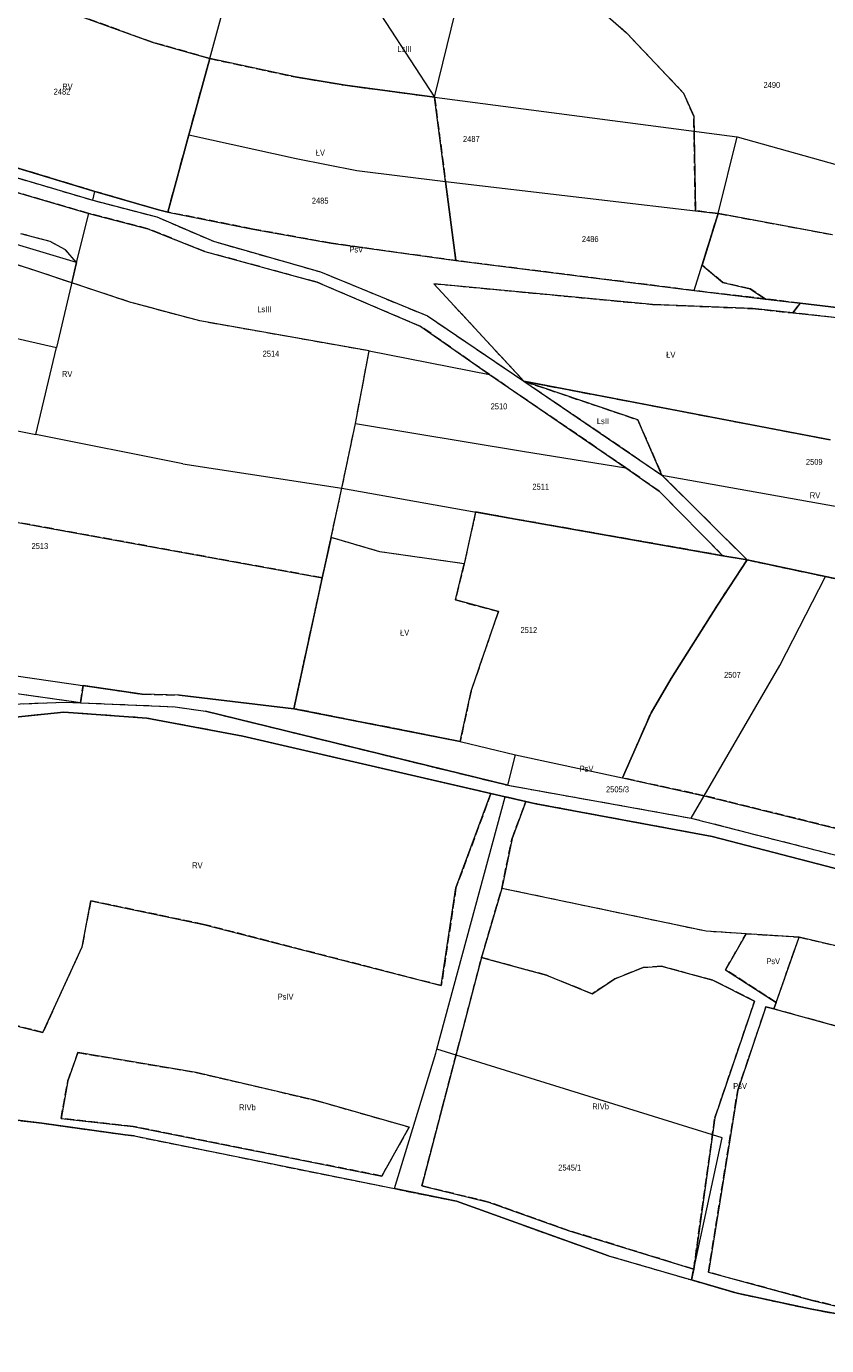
# Model space of a CAD drawing. Header units: metres. Extents: x 7496145 to 7500200, y 5498500 to 5502080.
# Tile 144 of 202: x 7499021 to 7499223, y 5498519 to 5498852. Entities that reach past the tile are written whole.
import ezdxf
from ezdxf.enums import TextEntityAlignment as Align

# ---------------------------------------------------------------- set-up
doc = ezdxf.new("R2010")
doc.units = ezdxf.units.M
doc.header["$MEASUREMENT"] = 0
for name, pattern in [('2.25_0.75', [3, 2.25, -0.75]), ('219-1000', [0]), ('egug-1000', [0])]:
    doc.linetypes.add(name, pattern=pattern)
for name, color, linetype in [('209-oznaczenie konturu klasyfikacyjnego', 7, 'CONTINUOUS'), ('211-numer działki ewidencyjnej', 7, 'CONTINUOUS'), ('217-kontur klasyfikacyjny', 7, 'CONTINUOUS'), ('218-kontur użytku gruntowego', 7, 'CONTINUOUS'), ('219-działka ewidencyjna', 7, 'CONTINUOUS')]:
    doc.layers.add(name, color=color, linetype=linetype)
doc.styles.get("Standard").update_dxf_attribs({"font": 'Working1250', "width": 0.75})

msp = doc.modelspace()

# ---------------------------------------------------------------- linework, layer by layer
at = {"layer": '217-kontur klasyfikacyjny', "color": 3, "linetype": '2.25_0.75', "lineweight": 18, "flags": 128}
for points in [[(7499172.12, 5498850.12), (7499162.72, 5498858.37)], [(7499052.66, 5498847.71), (7499029.12, 5498856.17)], [(7499186.55, 5498834.9), (7499172.12, 5498850.12)], [(7499066.96, 5498843.64), (7499052.66, 5498847.71)], [(7499061.64, 5498824.34), (7499066.96, 5498843.64)], [(7499066.96, 5498843.64), (7499088.53, 5498838.99)], [(7499088.53, 5498838.99), (7499101.16, 5498836.88)], [(7499101.16, 5498836.88), (7499123.7, 5498833.88)], [(7499189.1, 5498829.08), (7499186.55, 5498834.9)], [(7499123.7, 5498833.88), (7499126.44, 5498812.55)], [(7499189.52, 5498805.2), (7499189.1, 5498829.08)], [(7499037.95, 5498810.09), (7498990.46, 5498824.45)], [(7499056.36, 5498804.86), (7499061.64, 5498824.34)], [(7498995.35, 5498820.32), (7499037.39, 5498807.87)], [(7499036.39, 5498804.52), (7498993.84, 5498816.96)], [(7499126.44, 5498812.55), (7499129.04, 5498792.62)], [(7499054, 5498805.4), (7499037.95, 5498810.09)], [(7499037.39, 5498807.87), (7499053.6, 5498803.64)], [(7499056.36, 5498804.86), (7499054, 5498805.4)], [(7499077.79, 5498800.58), (7499056.36, 5498804.86)], [(7499195.27, 5498804.53), (7499189.52, 5498805.2)], [(7499032.1, 5498787), (7498986.74, 5498802.09)], [(7499051.35, 5498800.65), (7499036.39, 5498804.52)], [(7499053.6, 5498803.64), (7499067.88, 5498797.48)], [(7499191.2, 5498791.44), (7499195.27, 5498804.53)], [(7499195.27, 5498804.53), (7499224.09, 5498799.15)], [(7499026.63, 5498797.46), (7499019.3, 5498799.4)], [(7499065.69, 5498794.89), (7499051.35, 5498800.65)], [(7499097.55, 5498797.01), (7499077.79, 5498800.58)], [(7499030.51, 5498795.34), (7499026.63, 5498797.46)], [(7499033.31, 5498792.14), (7499030.51, 5498795.34)], [(7499094.02, 5498787.14), (7499065.69, 5498794.89)], [(7499067.88, 5498797.48), (7499094.89, 5498789.77)], [(7499129.04, 5498792.62), (7499097.55, 5498797.01)], [(7499032.1, 5498787), (7499033.31, 5498792.14)], [(7499189.22, 5498785.05), (7499129.04, 5498792.62)], [(7499094.89, 5498789.77), (7499121.87, 5498778.65)], [(7499196.48, 5498787.04), (7499191.2, 5498791.44)], [(7499046.76, 5498782.13), (7499032.1, 5498787)], [(7499120.24, 5498775.97), (7499094.02, 5498787.14)], [(7499146.22, 5498762.16), (7499123.47, 5498786.78)], [(7499123.47, 5498786.78), (7499178.65, 5498781.54)], [(7499207.25, 5498782.91), (7499189.22, 5498785.05)], [(7499203.31, 5498785.5), (7499196.48, 5498787.04)], [(7499207.25, 5498782.91), (7499203.31, 5498785.5)], [(7499064.42, 5498777.37), (7499046.76, 5498782.13)], [(7499178.65, 5498781.54), (7499203.95, 5498780.48)], [(7499215.92, 5498781.88), (7499207.25, 5498782.91)], [(7499214.07, 5498779.41), (7499215.92, 5498781.88)], [(7499215.92, 5498781.88), (7499242.69, 5498778.7)], [(7499121.87, 5498778.65), (7499146.22, 5498762.16)], [(7499203.95, 5498780.48), (7499214.07, 5498779.41)], [(7499238.82, 5498776.78), (7499214.07, 5498779.41)], [(7499107.2, 5498769.79), (7499064.42, 5498777.37)], [(7499137.53, 5498763.82), (7499120.24, 5498775.97)], [(7499103.7, 5498751.44), (7499107.2, 5498769.79)], [(7499171.96, 5498740.3), (7499137.53, 5498763.82)], [(7499146.22, 5498762.16), (7499211.57, 5498749.66)], [(7499146.22, 5498762.16), (7499174.96, 5498752.41)], [(7499146.22, 5498762.16), (7499181.08, 5498738.47)], [(7499174.96, 5498752.41), (7499181.08, 5498738.47)], [(7499100.29, 5498735.18), (7499103.7, 5498751.44)], [(7499211.57, 5498749.66), (7499223.5, 5498747.38)], [(7499095.35, 5498712.51), (7498950.05, 5498738.96)], [(7499180.4, 5498734.36), (7499171.96, 5498740.3)], [(7499181.08, 5498738.47), (7499202.58, 5498717.02)], [(7499097.57, 5498722.69), (7499100.29, 5498735.18)], [(7499196.47, 5498718.1), (7499180.4, 5498734.36)], [(7499134.04, 5498729.14), (7499131.16, 5498716.08)], [(7499142.67, 5498727.6), (7499134.04, 5498729.14)], [(7499196.47, 5498718.1), (7499142.67, 5498727.6)], [(7499095.35, 5498712.51), (7499097.57, 5498722.69)], [(7499109.86, 5498719.1), (7499097.57, 5498722.69)], [(7499131.16, 5498716.08), (7499109.86, 5498719.1)], [(7499131.16, 5498716.08), (7499128.96, 5498706.94)], [(7499195.08, 5498705.59), (7499202.58, 5498717.02)], [(7499202.58, 5498717.02), (7499196.47, 5498718.1)], [(7499202.58, 5498717.02), (7499222.36, 5498712.83)], [(7499088.16, 5498679.47), (7499095.35, 5498712.51)], [(7499222.36, 5498712.83), (7499278.75, 5498701.03)], [(7499128.96, 5498706.94), (7499139.78, 5498704.01)], [(7499183.44, 5498687.06), (7499195.08, 5498705.59)], [(7499139.78, 5498704.01), (7499132.88, 5498683.93)], [(7499034.31, 5498680.98), (7498977.65, 5498688.93)], [(7499034.31, 5498680.98), (7499034.98, 5498685.31)], [(7499034.98, 5498685.31), (7499049.88, 5498683.14)], [(7499178.32, 5498678.42), (7499183.44, 5498687.06)], [(7499049.88, 5498683.14), (7499059.34, 5498682.92)], [(7499059.34, 5498682.92), (7499088.16, 5498679.47)], [(7499132.88, 5498683.93), (7499130.18, 5498671.21)], [(7499030.08, 5498678.58), (7498993.43, 5498674.79)], [(7499016.83, 5498680.6), (7499030.49, 5498681.14)], [(7499051.07, 5498677.08), (7499030.08, 5498678.58)], [(7499030.49, 5498681.14), (7499034.31, 5498680.98)], [(7499034.31, 5498680.98), (7499058.17, 5498679.95)], [(7499058.17, 5498679.95), (7499065.85, 5498678.85)], [(7499065.85, 5498678.85), (7499142.15, 5498660.15)], [(7499130.18, 5498671.21), (7499088.16, 5498679.47)], [(7499171.14, 5498661.99), (7499178.32, 5498678.42)], [(7499075.27, 5498672.51), (7499051.07, 5498677.08)], [(7499137.92, 5498658.06), (7499075.27, 5498672.51)], [(7499191.77, 5498657.5), (7499171.14, 5498661.99)], [(7499142.15, 5498660.15), (7499188.42, 5498651.85)], [(7499137.92, 5498658.06), (7499129.09, 5498634.24)], [(7499141.47, 5498657.24), (7499137.92, 5498658.06)], [(7499146.75, 5498656.04), (7499141.47, 5498657.24)], [(7499143.23, 5498646.73), (7499146.75, 5498656.04)], [(7499149.26, 5498655.47), (7499146.75, 5498656.04)], [(7499193.77, 5498647.16), (7499149.26, 5498655.47)], [(7499296.34, 5498631.62), (7499191.77, 5498657.5)], [(7499188.42, 5498651.85), (7499293.94, 5498624.86)], [(7499140.67, 5498634.09), (7499143.23, 5498646.73)], [(7499229.07, 5498638.01), (7499193.77, 5498647.16)], [(7499129.09, 5498634.24), (7499125.39, 5498609.55)], [(7499135.56, 5498616.63), (7499140.67, 5498634.09)], [(7499192.27, 5498623.27), (7499140.67, 5498634.09)], [(7499036.91, 5498630.97), (7499034.7, 5498619.38)], [(7499065.39, 5498625.01), (7499036.91, 5498630.97)], [(7499125.39, 5498609.55), (7499065.39, 5498625.01)], [(7499202.31, 5498622.64), (7499192.27, 5498623.27)], [(7499197.12, 5498613.57), (7499202.31, 5498622.64)], [(7499202.31, 5498622.64), (7499215.71, 5498621.8)], [(7499209.89, 5498605.29), (7499215.71, 5498621.8)], [(7499215.71, 5498621.8), (7499265.56, 5498609.98)], [(7499034.7, 5498619.38), (7499024.82, 5498597.74)], [(7499125.63, 5498578.68), (7499135.56, 5498616.63)], [(7499151.97, 5498612.15), (7499135.56, 5498616.63)], [(7499163.45, 5498607.49), (7499151.97, 5498612.15)], [(7499176.32, 5498614.13), (7499169.22, 5498611.24)], [(7499180.93, 5498614.44), (7499176.32, 5498614.13)], [(7499193.91, 5498610.9), (7499180.93, 5498614.44)], [(7499209.89, 5498605.29), (7499197.12, 5498613.57)], [(7499169.22, 5498611.24), (7499163.45, 5498607.49)], [(7499204.47, 5498605.6), (7499193.91, 5498610.9)], [(7499024.82, 5498597.74), (7498985.07, 5498607.68)], [(7499194.42, 5498576.2), (7499204.47, 5498605.6)], [(7499209.32, 5498603.66), (7499209.89, 5498605.29)], [(7499200.21, 5498583.14), (7499207.33, 5498604.18)], [(7499207.33, 5498604.18), (7499209.32, 5498603.66)], [(7499277.82, 5498584.83), (7499209.32, 5498603.66)], [(7499031.12, 5498585.48), (7499033.67, 5498592.64)], [(7499033.67, 5498592.64), (7499063.49, 5498587.63)], [(7499029.4, 5498575.99), (7499031.12, 5498585.48)], [(7499063.49, 5498587.63), (7499093.39, 5498580.65)], [(7499192.8, 5498537.17), (7499200.21, 5498583.14)], [(7499093.39, 5498580.65), (7499117.27, 5498573.84)], [(7499120.48, 5498558.99), (7499125.63, 5498578.68)], [(7498998.52, 5498578.02), (7499024.53, 5498574.79)], [(7499047.62, 5498573.98), (7499029.4, 5498575.99)], [(7499189.1, 5498537.95), (7499194.42, 5498576.2)], [(7499024.53, 5498574.79), (7499045.55, 5498571.89)], [(7499045.55, 5498571.89), (7499047.94, 5498571.58)], [(7499110.37, 5498561.47), (7499047.62, 5498573.98)], [(7499117.27, 5498573.84), (7499110.37, 5498561.47)], [(7499047.94, 5498571.58), (7499113.55, 5498558.28)], [(7499137.33, 5498554.9), (7499120.48, 5498558.99)], [(7499113.55, 5498558.28), (7499129.25, 5498555.1)], [(7499129.25, 5498555.1), (7499167.62, 5498541.33)], [(7499157.68, 5498547.66), (7499137.33, 5498554.9)], [(7499189.1, 5498537.95), (7499157.68, 5498547.66)], [(7499167.62, 5498541.33), (7499188.51, 5498535.23)], [(7499188.51, 5498535.23), (7499189.1, 5498537.95)], [(7499188.51, 5498535.23), (7499200.04, 5498531.87)], [(7499219.06, 5498530.08), (7499192.8, 5498537.17)], [(7499200.04, 5498531.87), (7499218.46, 5498527.91)], [(7499261.61, 5498519.96), (7499219.06, 5498530.08)], [(7499218.46, 5498527.91), (7499261.61, 5498519.96)]]:
    msp.add_lwpolyline(points, dxfattribs=at)
at = {"layer": '218-kontur użytku gruntowego', "color": 3, "linetype": 'egug-1000', "lineweight": 18, "flags": 128}
for points in [[(7499162.72, 5498858.37), (7499172.12, 5498850.12)], [(7499029.12, 5498856.17), (7499052.66, 5498847.71)], [(7499172.12, 5498850.12), (7499186.55, 5498834.9)], [(7499052.66, 5498847.71), (7499066.96, 5498843.64)], [(7499066.96, 5498843.64), (7499061.64, 5498824.34)], [(7499088.53, 5498838.99), (7499066.96, 5498843.64)], [(7499101.16, 5498836.88), (7499088.53, 5498838.99)], [(7499123.7, 5498833.88), (7499101.16, 5498836.88)], [(7499186.55, 5498834.9), (7499189.1, 5498829.08)], [(7499126.44, 5498812.55), (7499123.7, 5498833.88)], [(7499189.1, 5498829.08), (7499189.52, 5498805.2)], [(7499037.95, 5498810.09), (7498990.46, 5498824.45)], [(7499061.64, 5498824.34), (7499056.36, 5498804.86)], [(7498995.35, 5498820.32), (7499037.39, 5498807.87)], [(7498993.84, 5498816.96), (7499036.39, 5498804.52)], [(7499129.04, 5498792.62), (7499126.44, 5498812.55)], [(7499054, 5498805.4), (7499037.95, 5498810.09)], [(7499037.39, 5498807.87), (7499053.6, 5498803.64)], [(7499056.36, 5498804.86), (7499054, 5498805.4)], [(7499056.36, 5498804.86), (7499077.79, 5498800.58)], [(7499189.52, 5498805.2), (7499195.27, 5498804.53)], [(7499032.1, 5498787), (7498986.74, 5498802.09)], [(7499036.39, 5498804.52), (7499051.35, 5498800.65)], [(7499053.6, 5498803.64), (7499067.88, 5498797.48)], [(7499195.27, 5498804.53), (7499191.2, 5498791.44)], [(7499224.09, 5498799.15), (7499195.27, 5498804.53)], [(7499026.63, 5498797.46), (7499019.3, 5498799.4)], [(7499051.35, 5498800.65), (7499065.69, 5498794.89)], [(7499077.79, 5498800.58), (7499097.55, 5498797.01)], [(7499030.51, 5498795.34), (7499026.63, 5498797.46)], [(7499033.31, 5498792.14), (7499030.51, 5498795.34)], [(7499065.69, 5498794.89), (7499094.02, 5498787.14)], [(7499067.88, 5498797.48), (7499094.89, 5498789.77)], [(7499097.55, 5498797.01), (7499129.04, 5498792.62)], [(7499032.1, 5498787), (7499033.31, 5498792.14)], [(7499129.04, 5498792.62), (7499189.22, 5498785.05)], [(7499094.89, 5498789.77), (7499121.87, 5498778.65)], [(7499191.2, 5498791.44), (7499196.48, 5498787.04)], [(7499046.76, 5498782.13), (7499032.1, 5498787)], [(7499094.02, 5498787.14), (7499120.24, 5498775.97)], [(7499123.47, 5498786.78), (7499146.22, 5498762.16)], [(7499178.65, 5498781.54), (7499123.47, 5498786.78)], [(7499189.22, 5498785.05), (7499207.25, 5498782.91)], [(7499196.48, 5498787.04), (7499203.31, 5498785.5)], [(7499203.31, 5498785.5), (7499207.25, 5498782.91)], [(7499064.42, 5498777.37), (7499046.76, 5498782.13)], [(7499203.95, 5498780.48), (7499178.65, 5498781.54)], [(7499207.25, 5498782.91), (7499215.92, 5498781.88)], [(7499215.92, 5498781.88), (7499214.07, 5498779.41)], [(7499242.69, 5498778.7), (7499215.92, 5498781.88)], [(7499121.87, 5498778.65), (7499146.22, 5498762.16)], [(7499214.07, 5498779.41), (7499203.95, 5498780.48)], [(7499214.07, 5498779.41), (7499238.82, 5498776.78)], [(7499107.2, 5498769.79), (7499064.42, 5498777.37)], [(7499120.24, 5498775.97), (7499137.53, 5498763.82)], [(7499103.7, 5498751.44), (7499107.2, 5498769.79)], [(7499137.53, 5498763.82), (7499171.96, 5498740.3)], [(7499146.22, 5498762.16), (7499181.08, 5498738.47)], [(7499174.96, 5498752.41), (7499146.22, 5498762.16)], [(7499211.57, 5498749.66), (7499146.22, 5498762.16)], [(7499181.08, 5498738.47), (7499174.96, 5498752.41)], [(7499100.29, 5498735.18), (7499103.7, 5498751.44)], [(7499223.5, 5498747.38), (7499211.57, 5498749.66)], [(7498950.05, 5498738.96), (7499095.35, 5498712.51)], [(7499171.96, 5498740.3), (7499180.4, 5498734.36)], [(7499181.08, 5498738.47), (7499202.58, 5498717.02)], [(7499097.57, 5498722.69), (7499100.29, 5498735.18)], [(7499180.4, 5498734.36), (7499196.47, 5498718.1)], [(7499134.04, 5498729.14), (7499131.16, 5498716.08)], [(7499142.67, 5498727.6), (7499134.04, 5498729.14)], [(7499196.47, 5498718.1), (7499142.67, 5498727.6)], [(7499097.57, 5498722.69), (7499095.35, 5498712.51)], [(7499109.86, 5498719.1), (7499097.57, 5498722.69)], [(7499131.16, 5498716.08), (7499109.86, 5498719.1)], [(7499128.96, 5498706.94), (7499131.16, 5498716.08)], [(7499202.58, 5498717.02), (7499195.08, 5498705.59)], [(7499202.58, 5498717.02), (7499196.47, 5498718.1)], [(7499222.36, 5498712.83), (7499202.58, 5498717.02)], [(7499095.35, 5498712.51), (7499088.16, 5498679.47)], [(7499278.75, 5498701.03), (7499222.36, 5498712.83)], [(7499139.78, 5498704.01), (7499128.96, 5498706.94)], [(7499195.08, 5498705.59), (7499183.44, 5498687.06)], [(7499132.88, 5498683.93), (7499139.78, 5498704.01)], [(7499034.31, 5498680.98), (7498977.65, 5498688.93)], [(7499034.98, 5498685.31), (7499034.31, 5498680.98)], [(7499049.88, 5498683.14), (7499034.98, 5498685.31)], [(7499183.44, 5498687.06), (7499178.32, 5498678.42)], [(7499059.34, 5498682.92), (7499049.88, 5498683.14)], [(7499088.16, 5498679.47), (7499059.34, 5498682.92)], [(7499130.18, 5498671.21), (7499132.88, 5498683.93)], [(7499030.08, 5498678.58), (7498993.43, 5498674.79)], [(7499016.83, 5498680.6), (7499030.49, 5498681.14)], [(7499051.07, 5498677.08), (7499030.08, 5498678.58)], [(7499030.49, 5498681.14), (7499034.31, 5498680.98)], [(7499034.31, 5498680.98), (7499058.17, 5498679.95)], [(7499058.17, 5498679.95), (7499065.85, 5498678.85)], [(7499065.85, 5498678.85), (7499142.15, 5498660.15)], [(7499088.16, 5498679.47), (7499130.18, 5498671.21)], [(7499178.32, 5498678.42), (7499171.14, 5498661.99)], [(7499075.27, 5498672.51), (7499051.07, 5498677.08)], [(7499137.92, 5498658.06), (7499075.27, 5498672.51)], [(7499171.14, 5498661.99), (7499191.77, 5498657.5)], [(7499142.15, 5498660.15), (7499188.42, 5498651.85)], [(7499129.09, 5498634.24), (7499137.92, 5498658.06)], [(7499141.47, 5498657.24), (7499137.92, 5498658.06)], [(7499146.75, 5498656.04), (7499141.47, 5498657.24)], [(7499146.75, 5498656.04), (7499143.23, 5498646.73)], [(7499149.26, 5498655.47), (7499146.75, 5498656.04)], [(7499193.77, 5498647.16), (7499149.26, 5498655.47)], [(7499191.77, 5498657.5), (7499296.34, 5498631.62)], [(7499188.42, 5498651.85), (7499293.94, 5498624.86)], [(7499143.23, 5498646.73), (7499140.67, 5498634.09)], [(7499229.07, 5498638.01), (7499193.77, 5498647.16)], [(7499125.39, 5498609.55), (7499129.09, 5498634.24)], [(7499140.67, 5498634.09), (7499135.56, 5498616.63)], [(7499192.27, 5498623.27), (7499140.67, 5498634.09)], [(7499034.7, 5498619.38), (7499036.91, 5498630.97)], [(7499036.91, 5498630.97), (7499065.39, 5498625.01)], [(7499065.39, 5498625.01), (7499125.39, 5498609.55)], [(7499202.31, 5498622.64), (7499192.27, 5498623.27)], [(7499202.31, 5498622.64), (7499197.12, 5498613.57)], [(7499215.71, 5498621.8), (7499202.31, 5498622.64)], [(7499209.89, 5498605.29), (7499215.71, 5498621.8)], [(7499265.56, 5498609.98), (7499215.71, 5498621.8)], [(7499024.82, 5498597.74), (7499034.7, 5498619.38)], [(7499135.56, 5498616.63), (7499125.63, 5498578.68)], [(7499135.56, 5498616.63), (7499151.97, 5498612.15)], [(7499151.97, 5498612.15), (7499163.45, 5498607.49)], [(7499169.22, 5498611.24), (7499176.32, 5498614.13)], [(7499176.32, 5498614.13), (7499180.93, 5498614.44)], [(7499180.93, 5498614.44), (7499193.91, 5498610.9)], [(7499197.12, 5498613.57), (7499209.89, 5498605.29)], [(7499163.45, 5498607.49), (7499169.22, 5498611.24)], [(7499193.91, 5498610.9), (7499204.47, 5498605.6)], [(7498985.07, 5498607.68), (7499024.82, 5498597.74)], [(7499204.47, 5498605.6), (7499194.42, 5498576.2)], [(7499209.89, 5498605.29), (7499209.32, 5498603.66)], [(7499207.33, 5498604.18), (7499200.21, 5498583.14)], [(7499209.32, 5498603.66), (7499207.33, 5498604.18)], [(7499209.32, 5498603.66), (7499277.82, 5498584.83)], [(7499033.67, 5498592.64), (7499031.12, 5498585.48)], [(7499063.49, 5498587.63), (7499033.67, 5498592.64)], [(7499031.12, 5498585.48), (7499029.4, 5498575.99)], [(7499093.39, 5498580.65), (7499063.49, 5498587.63)], [(7499200.21, 5498583.14), (7499192.8, 5498537.17)], [(7499117.27, 5498573.84), (7499093.39, 5498580.65)], [(7499125.63, 5498578.68), (7499120.48, 5498558.99)], [(7498998.52, 5498578.02), (7499024.53, 5498574.79)], [(7499029.4, 5498575.99), (7499047.62, 5498573.98)], [(7499194.42, 5498576.2), (7499189.1, 5498537.95)], [(7499024.53, 5498574.79), (7499045.55, 5498571.89)], [(7499045.55, 5498571.89), (7499047.94, 5498571.58)], [(7499047.62, 5498573.98), (7499110.37, 5498561.47)], [(7499110.37, 5498561.47), (7499117.27, 5498573.84)], [(7499047.94, 5498571.58), (7499113.55, 5498558.28)], [(7499120.48, 5498558.99), (7499137.33, 5498554.9)], [(7499113.55, 5498558.28), (7499129.25, 5498555.1)], [(7499129.25, 5498555.1), (7499167.62, 5498541.33)], [(7499137.33, 5498554.9), (7499157.68, 5498547.66)], [(7499157.68, 5498547.66), (7499189.1, 5498537.95)], [(7499167.62, 5498541.33), (7499188.51, 5498535.23)], [(7499189.1, 5498537.95), (7499188.51, 5498535.23)], [(7499188.51, 5498535.23), (7499200.04, 5498531.87)], [(7499192.8, 5498537.17), (7499219.06, 5498530.08)], [(7499200.04, 5498531.87), (7499218.46, 5498527.91)], [(7499219.06, 5498530.08), (7499261.61, 5498519.96)], [(7499218.46, 5498527.91), (7499261.61, 5498519.96)]]:
    msp.add_lwpolyline(points, dxfattribs=at)
at = {"layer": '219-działka ewidencyjna', "color": 3, "linetype": '219-1000', "lineweight": 18, "flags": 128}
for points in [[(7499066.96, 5498843.64), (7499078.41, 5498885.62)], [(7499092.94, 5498881.08), (7499123.7, 5498833.88)], [(7499123.7, 5498833.88), (7499133.14, 5498872.75)], [(7499029.12, 5498856.17), (7499052.66, 5498847.71)], [(7499052.66, 5498847.71), (7499066.96, 5498843.64)], [(7499061.64, 5498824.34), (7499066.96, 5498843.64)], [(7499088.53, 5498838.99), (7499066.96, 5498843.64)], [(7499088.53, 5498838.99), (7499101.16, 5498836.88)], [(7499101.16, 5498836.88), (7499123.7, 5498833.88)], [(7499123.7, 5498833.88), (7499200.07, 5498823.88)], [(7498988.13, 5498825.16), (7499037.95, 5498810.09)], [(7499056.36, 5498804.86), (7499061.64, 5498824.34)], [(7499061.64, 5498824.34), (7499088.71, 5498818.37)], [(7499195.27, 5498804.53), (7499200.07, 5498823.88)], [(7499200.07, 5498823.88), (7499286.3, 5498799.68)], [(7498995.35, 5498820.32), (7499037.39, 5498807.87)], [(7499088.71, 5498818.37), (7499104.08, 5498815.4)], [(7498993.84, 5498816.96), (7499036.39, 5498804.52)], [(7499104.08, 5498815.4), (7499126.44, 5498812.55)], [(7499033.31, 5498792.14), (7498960.39, 5498813.98)], [(7499126.44, 5498812.55), (7499195.27, 5498804.53)], [(7499126.44, 5498812.55), (7499129.04, 5498792.62)], [(7499037.39, 5498807.87), (7499037.95, 5498810.09)], [(7499037.95, 5498810.09), (7499054, 5498805.4)], [(7499037.39, 5498807.87), (7499053.6, 5498803.64)], [(7499054, 5498805.4), (7499056.36, 5498804.86)], [(7499056.36, 5498804.86), (7499077.79, 5498800.58)], [(7499033.31, 5498792.14), (7499036.39, 5498804.52)], [(7499036.39, 5498804.52), (7499051.35, 5498800.65)], [(7499053.6, 5498803.64), (7499067.88, 5498797.48)], [(7499189.22, 5498785.05), (7499195.27, 5498804.53)], [(7499224.09, 5498799.15), (7499195.27, 5498804.53)], [(7499051.35, 5498800.65), (7499065.69, 5498794.89)], [(7499077.79, 5498800.58), (7499097.55, 5498797.01)], [(7499065.69, 5498794.89), (7499094.02, 5498787.14)], [(7499067.88, 5498797.48), (7499094.89, 5498789.77)], [(7499097.55, 5498797.01), (7499129.04, 5498792.62)], [(7499033.31, 5498792.14), (7499028.27, 5498770.68)], [(7499129.04, 5498792.62), (7499189.22, 5498785.05)], [(7498951.09, 5498788.34), (7499028.27, 5498770.68)], [(7499094.89, 5498789.77), (7499121.87, 5498778.65)], [(7499094.02, 5498787.14), (7499120.24, 5498775.97)], [(7499189.22, 5498785.05), (7499242.69, 5498778.7)], [(7499121.87, 5498778.65), (7499146.22, 5498762.16)], [(7499120.24, 5498775.97), (7499137.53, 5498763.82)], [(7499023.04, 5498748.68), (7499028.27, 5498770.68)], [(7499103.7, 5498751.44), (7499107.2, 5498769.79)], [(7499107.2, 5498769.79), (7499137.53, 5498763.82)], [(7498950.72, 5498763.11), (7499023.04, 5498748.68)], [(7499137.53, 5498763.82), (7499171.96, 5498740.3)], [(7499146.22, 5498762.16), (7499223.5, 5498747.38)], [(7499146.22, 5498762.16), (7499181.08, 5498738.47)], [(7499060.17, 5498741.26), (7499023.04, 5498748.68)], [(7499100.29, 5498735.18), (7499103.7, 5498751.44)], [(7499103.7, 5498751.44), (7499145.89, 5498744.46)], [(7499145.89, 5498744.46), (7499171.96, 5498740.3)], [(7499060.17, 5498741.26), (7499100.29, 5498735.18)], [(7499171.96, 5498740.3), (7499180.4, 5498734.36)], [(7499181.08, 5498738.47), (7499284.63, 5498719.92)], [(7499181.08, 5498738.47), (7499202.58, 5498717.02)], [(7499088.16, 5498679.47), (7499100.29, 5498735.18)], [(7499100.29, 5498735.18), (7499142.67, 5498727.6)], [(7499180.4, 5498734.36), (7499196.47, 5498718.1)], [(7499142.67, 5498727.6), (7499196.47, 5498718.1)], [(7499195.08, 5498705.59), (7499202.58, 5498717.02)], [(7499196.47, 5498718.1), (7499202.58, 5498717.02)], [(7499202.58, 5498717.02), (7499222.36, 5498712.83)], [(7499210.8, 5498690.37), (7499222.36, 5498712.83)], [(7499222.36, 5498712.83), (7499278.75, 5498701.03)], [(7499183.44, 5498687.06), (7499195.08, 5498705.59)], [(7499008.77, 5498689.12), (7499049.88, 5498683.14)], [(7499191.77, 5498657.5), (7499210.8, 5498690.37)], [(7499178.32, 5498678.42), (7499183.44, 5498687.06)], [(7499059.34, 5498682.92), (7499049.88, 5498683.14)], [(7499059.34, 5498682.92), (7499088.16, 5498679.47)], [(7498993.43, 5498674.79), (7499030.08, 5498678.58)], [(7499016.83, 5498680.6), (7499030.49, 5498681.14)], [(7499030.08, 5498678.58), (7499051.07, 5498677.08)], [(7499030.49, 5498681.14), (7499058.17, 5498679.95)], [(7499058.17, 5498679.95), (7499065.85, 5498678.85)], [(7499142.15, 5498660.15), (7499065.85, 5498678.85)], [(7499130.18, 5498671.21), (7499088.16, 5498679.47)], [(7499171.14, 5498661.99), (7499178.32, 5498678.42)], [(7499051.07, 5498677.08), (7499075.27, 5498672.51)], [(7499075.27, 5498672.51), (7499141.47, 5498657.24)], [(7499130.18, 5498671.21), (7499144.13, 5498667.86)], [(7499142.15, 5498660.15), (7499144.13, 5498667.86)], [(7499144.13, 5498667.86), (7499171.14, 5498661.99)], [(7499171.14, 5498661.99), (7499191.77, 5498657.5)], [(7499142.15, 5498660.15), (7499188.42, 5498651.85)], [(7499124.29, 5498593.49), (7499141.47, 5498657.24)], [(7499141.47, 5498657.24), (7499149.26, 5498655.47)], [(7499149.26, 5498655.47), (7499193.77, 5498647.16)], [(7499188.42, 5498651.85), (7499191.77, 5498657.5)], [(7499191.77, 5498657.5), (7499296.34, 5498631.62)], [(7499188.42, 5498651.85), (7499293.94, 5498624.86)], [(7499193.77, 5498647.16), (7499229.07, 5498638.01)], [(7499113.55, 5498558.28), (7499124, 5498592.52)], [(7499124, 5498592.52), (7499124.29, 5498593.49)], [(7499196.23, 5498571.1), (7499124.29, 5498593.49)], [(7499024.53, 5498574.79), (7498998.52, 5498578.02)], [(7499045.55, 5498571.89), (7499024.53, 5498574.79)], [(7499047.94, 5498571.58), (7499045.55, 5498571.89)], [(7499047.94, 5498571.58), (7499113.55, 5498558.28)], [(7499188.51, 5498535.23), (7499196.23, 5498571.1)], [(7499129.25, 5498555.1), (7499113.55, 5498558.28)], [(7499167.62, 5498541.33), (7499129.25, 5498555.1)], [(7499167.62, 5498541.33), (7499188.51, 5498535.23)], [(7499200.04, 5498531.87), (7499188.51, 5498535.23)], [(7499218.46, 5498527.91), (7499200.04, 5498531.87)], [(7499268.72, 5498518.65), (7499218.46, 5498527.91)]]:
    msp.add_lwpolyline(points, dxfattribs=at)

# ---------------------------------------------------------------- texts
at = {"layer": '209-oznaczenie konturu klasyfikacyjnego', "color": 3, "linetype": 'Continuous', "lineweight": 18, "width": 0.79}
for s, p in [('LsIII', (7499114.33, 5498845.3)), ('RV', (7499029.71, 5498835.8)), ('ŁV', (7499093.7, 5498819.13)), ('PsV', (7499102.17, 5498794.66)), ('LsIII', (7499078.93, 5498779.58)), ('ŁV', (7499182.15, 5498768.08)), ('RV', (7499029.63, 5498763.24)), ('LsII', (7499164.65, 5498751.32)), ('RV', (7499218.4, 5498732.6)), ('ŁV', (7499114.97, 5498697.95)), ('PsV', (7499160.31, 5498663.57)), ('RV', (7499062.5, 5498639.16)), ('PsV', (7499207.42, 5498614.97)), ('PsIV', (7499084.08, 5498606.01)), ('PsV', (7499199.06, 5498583.46)), ('RIVb', (7499074.34, 5498578.06)), ('RIVb', (7499163.48, 5498578.29))]:
    msp.add_text(s, height=1.5, dxfattribs=at).set_placement(p)
at = {"layer": '211-numer działki ewidencyjnej', "color": 3, "linetype": 'Continuous', "lineweight": 18, "width": 0.79}
for s, p in [('2482', (7499027.55, 5498836.03)), ('2487', (7499130.86, 5498824.09)), ('2485', (7499092.7, 5498808.48)), ('2486', (7499160.86, 5498798.8)), ('2514', (7499080.29, 5498769.85)), ('2513', (7499021.96, 5498721.29)), ('2505/3', (7499166.96, 5498659.86)), ('2545/1', (7499154.89, 5498564.36))]:
    msp.add_text(s, height=1.5, dxfattribs=at).set_placement(p, align=Align.TOP_LEFT)
for s, p in [('2490', (7499206.7, 5498836.22)), ('2510', (7499137.83, 5498755.05)), ('2509', (7499217.4, 5498741.04)), ('2511', (7499148.38, 5498734.77)), ('2512', (7499145.37, 5498698.59)), ('2507', (7499196.75, 5498687.26))]:
    msp.add_text(s, height=1.5, dxfattribs=at).set_placement(p)

doc.saveas('drawing.dxf')
